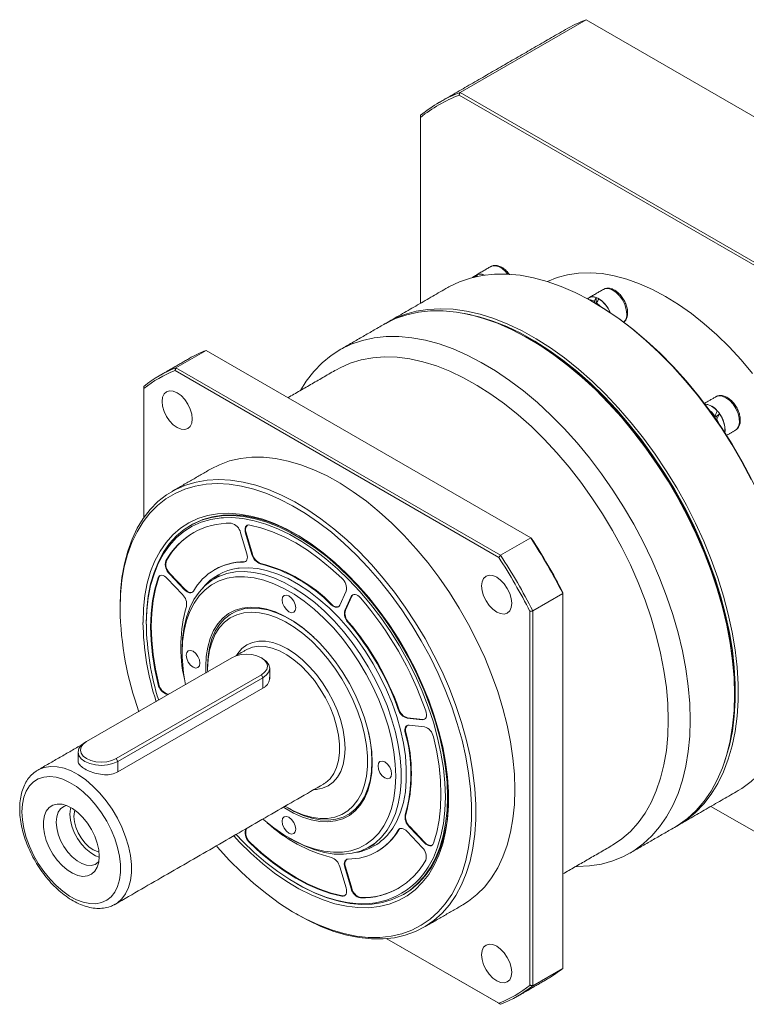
# Model space of a CAD drawing. Header units: millimetres. Extents: x 0 to 1090, y 0 to 771.
# Tile 3 of 7: x 337 to 488, y 146 to 349. Entities that reach past the tile are written whole.
import ezdxf

# ---------------------------------------------------------------- set-up
doc = ezdxf.new("R2010")
doc.units = ezdxf.units.MM
doc.header["$LTSCALE"] = 2
doc.layers.get('0').update_dxf_attribs({"lineweight": 18})

msp = doc.modelspace()

# ---------------------------------------------------------------- linework, layer by layer
at = {"color": 7, "linetype": 'Continuous', "lineweight": 15}
for p, q in [((428.45, 334.46), (454.48, 349.48)), ((539.94, 300.14), (454.48, 349.48)), ((513.53, 284.69), (428.27, 333.91)), ((428.45, 334.46), (513.92, 285.12)), ((420.27, 329.29), (420.27, 290.89)), ((430.94, 296.19), (431.28, 296.33)), ((431.28, 296.33), (431.3, 296.29)), ((431.79, 296.68), (431.86, 296.53)), ((456.2, 291.3), (456.2, 291.01)), ((456.58, 292.06), (456.58, 290.99)), ((456.72, 290.94), (457.38, 290.3)), ((456.72, 290.94), (456.72, 290.7)), ((456.72, 290.72), (456.66, 290.74)), ((375.99, 281.14), (369.76, 277.55)), ((409.53, 261.78), (375.99, 281.14)), ((436.46, 238.4), (369.58, 277)), ((369.76, 277.55), (436.84, 238.83)), ((363.14, 273.28), (363.14, 246.61)), ((481.11, 267.56), (480.97, 267.41)), ((481.41, 267.37), (481.17, 267.69)), ((481.51, 266.93), (481.39, 266.81)), ((482.02, 268.08), (481.49, 267.55)), ((481.51, 266.93), (481.92, 266.04)), ((485.35, 264.67), (485.63, 264.9)), ((443.07, 242.42), (409.53, 261.78)), ((384.41, 239.12), (383.11, 243.5)), ((384.27, 243.46), (384.15, 243.39)), ((384.15, 243.39), (385.45, 239.01)), ((384.27, 243.46), (385.57, 239.08)), ((436.84, 238.83), (443.07, 242.42)), ((385.57, 239.08), (385.45, 239.01)), ((367.81, 237.74), (367.7, 237.67)), ((383.86, 237.48), (383.75, 237.42)), ((387.31, 237.14), (387.2, 237.08)), ((366.22, 234.22), (366.11, 234.16)), ((371.13, 230.74), (367.99, 234.06)), ((368.54, 235.08), (368.42, 235.02)), ((368.42, 235.02), (371.57, 231.7)), ((368.54, 235.08), (371.68, 231.76)), ((371.68, 231.76), (371.57, 231.7)), ((403.62, 228.53), (404.92, 231.41)), ((405.96, 230.3), (404.66, 227.42)), ((406.08, 230.37), (404.77, 227.49)), ((406.08, 230.37), (405.96, 230.3)), ((449.69, 230.94), (443.47, 227.35)), ((449.69, 192.21), (449.69, 230.94)), ((401.99, 228.67), (401.87, 228.61)), ((404.77, 227.49), (404.66, 227.42)), ((442.9, 150.01), (442.9, 227.23)), ((443.47, 227.35), (443.47, 149.89)), ((405.44, 225.03), (405.33, 224.96)), ((381.3, 217.66), (351.32, 200.35)), ((357.43, 196.82), (387.41, 214.13)), ((376.32, 215.3), (376.33, 214.71)), ((387.75, 213.54), (387.41, 214.13)), ((387.75, 213.54), (357.77, 196.23)), ((366.22, 212.22), (366.11, 212.16)), ((387.75, 213.54), (387.75, 211.37)), ((387.75, 211.37), (357.77, 194.06)), ((368.1, 210.15), (367.99, 210.08)), ((367.99, 210.08), (368.15, 210.07)), ((368.1, 210.15), (368.26, 210.13)), ((415.82, 207.05), (415.7, 206.99)), ((417.62, 205.25), (417.5, 205.18)), ((417.5, 205.18), (420.65, 204.87)), ((417.62, 205.25), (420.76, 204.93)), ((421.08, 203.41), (417.94, 203.72)), ((420.76, 204.93), (420.65, 204.87)), ((417.25, 202.24), (417.13, 202.17)), ((351.32, 200.35), (350.98, 200.15)), ((357.43, 196.82), (357.77, 196.23)), ((357.77, 196.23), (357.77, 194.06)), ((400.27, 191.58), (400.39, 191.65)), ((449.69, 153.48), (449.69, 192.21)), ((417.25, 185.29), (417.13, 185.23)), ((480.27, 186.96), (513.53, 167.76)), ((513.92, 167.54), (480.27, 186.96)), ((384.27, 182.35), (384.15, 182.09)), ((384.27, 182.15), (384.15, 182.09)), ((384.38, 182.41), (384.27, 182.15)), ((415.82, 182.13), (415.7, 182.07)), ((420.65, 178.48), (417.5, 181.79)), ((418.05, 182.82), (417.94, 182.75)), ((417.94, 182.75), (421.08, 179.43)), ((418.05, 182.82), (421.19, 179.5)), ((385.12, 179.48), (385.01, 179.42)), ((421.19, 179.5), (421.08, 179.43)), ((404.92, 170.1), (403.62, 174.48)), ((404.77, 174.44), (404.66, 174.38)), ((404.66, 174.38), (405.96, 170)), ((404.77, 174.44), (406.08, 170.06)), ((406.08, 170.06), (405.96, 170)), ((404.17, 168.49), (404.06, 168.42)), ((408.01, 168.11), (407.9, 168.04)), ((357.28, 166.77), (357.19, 166.71)), ((413.36, 159.62), (436.46, 146.29)), ((436.84, 146.07), (413.36, 159.62)), ((443.47, 149.89), (449.69, 153.48))]:
    msp.add_line(p, q, dxfattribs=at)
at = {"color": 7, "linetype": 'Continuous', "lineweight": 15, "flags": 128}
for points in [[(438.29, 296.92), (437.89, 297.39), (437.14, 298.05), (436.37, 298.48), (435.63, 298.66), (434.98, 298.56), (434.8, 298.47)], [(488.86, 276.39), (486.49, 279.21), (484.03, 281.87), (481.49, 284.36), (478.9, 286.66), (476.26, 288.76), (473.59, 290.65), (470.9, 292.31), (468.22, 293.75), (465.55, 294.94), (462.91, 295.89), (460.32, 296.58), (457.78, 297.02), (455.32, 297.2), (452.94, 297.12), (450.67, 296.79), (448.51, 296.19), (446.53, 295.37)], [(488.62, 254.5), (486.68, 258.15), (484.59, 261.73), (482.36, 265.21), (480.01, 268.59), (477.55, 271.83), (474.98, 274.94), (472.32, 277.89), (469.58, 280.67), (466.78, 283.27), (463.92, 285.67), (461.03, 287.86), (458.11, 289.84), (455.18, 291.59), (452.26, 293.1), (449.35, 294.37), (446.47, 295.39), (443.64, 296.16), (440.87, 296.67), (438.17, 296.92), (435.55, 296.91), (433.03, 296.64), (430.62, 296.11), (428.33, 295.33), (426.17, 294.29), (425.91, 294.14)], [(432.18, 296.85), (432.86, 296.88), (433.45, 296.71)], [(462.9, 288.67), (462.79, 289.61), (462.49, 290.61), (462, 291.58), (461.37, 292.45), (460.65, 293.17), (459.88, 293.68), (459.12, 293.93), (458.44, 293.92), (458.07, 293.77)], [(459.49, 288.96), (459.03, 289.86), (458.4, 290.74), (457.68, 291.46), (456.91, 291.96), (456.15, 292.22), (455.47, 292.2), (454.91, 291.92), (454.79, 291.8)], [(455.02, 291.67), (455.43, 291.61), (456.2, 291.3)], [(456.2, 291), (458.38, 289.68), (461.28, 287.72), (464.15, 285.54), (466.99, 283.16), (469.77, 280.58), (472.49, 277.82), (475.13, 274.88), (477.69, 271.8), (480.14, 268.57), (482.47, 265.22), (484.68, 261.76), (486.76, 258.21), (488.69, 254.58), (490.46, 250.89), (492.07, 247.17), (493.51, 243.42), (494.77, 239.66), (495.85, 235.92), (496.74, 232.21), (497.44, 228.54), (497.94, 224.94), (498.24, 221.43), (498.34, 218.01)], [(485.16, 210.08), (485.06, 213.52), (484.75, 217.05), (484.25, 220.68), (483.55, 224.37), (482.66, 228.1), (481.57, 231.87), (480.3, 235.65), (478.85, 239.43), (477.23, 243.18), (475.44, 246.89), (473.5, 250.54), (471.41, 254.12), (469.18, 257.6), (466.83, 260.98), (464.37, 264.22), (461.8, 267.33), (459.14, 270.28), (456.4, 273.06), (453.59, 275.66), (450.74, 278.06), (447.85, 280.25), (444.93, 282.23), (442, 283.98), (439.07, 285.49), (436.17, 286.76), (433.29, 287.78), (430.46, 288.55), (427.69, 289.06), (424.99, 289.32), (422.37, 289.31), (419.85, 289.04), (417.44, 288.51), (415.15, 287.72), (412.99, 286.68), (412.73, 286.53)], [(413.1, 286.74), (414.79, 287.66), (417.01, 288.57), (419.37, 289.23), (421.83, 289.63), (424.4, 289.77), (427.06, 289.65), (429.8, 289.27), (432.6, 288.62), (435.46, 287.73), (438.35, 286.58), (441.27, 285.19), (444.2, 283.56), (447.12, 281.69), (450.03, 279.61), (452.91, 277.31), (455.74, 274.81), (458.51, 272.12), (461.21, 269.25), (463.83, 266.22), (466.35, 263.04), (468.76, 259.73), (471.05, 256.3), (473.21, 252.77), (475.22, 249.15), (477.09, 245.47), (478.79, 241.73), (480.33, 237.97), (481.69, 234.18), (482.87, 230.41), (483.86, 226.65), (484.66, 222.94), (485.26, 219.28), (485.67, 215.7), (485.87, 212.21), (485.87, 208.83), (485.67, 205.57), (485.26, 202.45), (484.66, 199.49), (483.86, 196.7), (482.87, 194.09), (481.69, 191.67), (480.33, 189.46), (478.79, 187.47), (477.09, 185.7), (475.22, 184.17), (473.21, 182.89), (473.09, 182.82)], [(482.99, 195.87), (483.31, 196.79), (484.1, 199.56), (484.7, 202.51), (485.1, 205.6), (485.3, 208.84), (485.3, 212.2), (485.1, 215.66), (484.7, 219.22), (484.1, 222.86), (483.31, 226.55), (482.33, 230.28), (481.15, 234.03), (479.8, 237.78), (478.28, 241.52), (476.58, 245.23), (474.73, 248.89), (472.73, 252.48), (470.58, 255.99), (468.31, 259.4), (465.91, 262.69), (463.41, 265.85), (460.81, 268.86), (458.13, 271.71), (455.37, 274.38), (452.56, 276.86), (449.71, 279.15), (446.82, 281.22), (443.91, 283.07), (441, 284.69), (438.1, 286.07), (435.23, 287.21), (432.39, 288.1), (429.61, 288.74), (429.36, 288.79)], [(475.99, 204.79), (475.89, 208.23), (475.59, 211.76), (475.09, 215.39), (474.39, 219.08), (473.49, 222.81), (472.41, 226.58), (471.13, 230.36), (469.68, 234.14), (468.06, 237.89), (466.28, 241.6), (464.33, 245.25), (462.25, 248.83), (460.02, 252.31), (457.67, 255.69), (455.2, 258.93), (452.63, 262.04), (449.97, 264.99), (447.23, 267.77), (444.43, 270.37), (441.58, 272.77), (438.68, 274.96), (435.76, 276.94), (432.84, 278.69), (429.91, 280.2), (427, 281.47), (424.13, 282.49), (421.3, 283.26), (418.52, 283.77), (415.82, 284.03), (413.21, 284.02), (410.69, 283.75), (408.28, 283.22), (405.99, 282.43), (403.83, 281.39), (401.81, 280.1), (399.95, 278.57), (398.24, 276.8), (396.7, 274.81), (395.5, 272.89)], [(443.19, 283.3), (445.36, 281.98), (448.24, 280.03), (451.11, 277.86), (453.93, 275.48), (456.71, 272.91), (459.41, 270.16), (462.05, 267.24), (464.59, 264.17), (467.03, 260.96), (469.35, 257.62), (471.56, 254.17), (473.62, 250.63), (475.54, 247.02), (477.31, 243.35), (478.92, 239.64), (480.35, 235.9), (481.61, 232.16), (482.68, 228.43), (483.57, 224.74), (484.26, 221.09), (484.76, 217.5), (485.06, 214), (485.16, 210.6)], [(471.47, 204.79), (471.37, 208.12), (471.07, 211.55), (470.57, 215.06), (469.88, 218.63), (468.99, 222.25), (467.92, 225.9), (466.66, 229.56), (465.23, 233.21), (463.63, 236.84), (461.87, 240.42), (459.95, 243.94), (457.9, 247.38), (455.71, 250.72), (453.4, 253.95), (450.98, 257.05), (448.46, 260.01), (445.85, 262.81), (443.18, 265.43), (440.44, 267.86), (437.66, 270.1), (434.84, 272.13), (432.01, 273.94), (429.18, 275.52), (426.36, 276.86), (423.56, 277.95), (420.8, 278.8), (418.09, 279.4), (415.45, 279.74), (412.88, 279.82), (410.41, 279.64), (408.04, 279.21), (405.79, 278.52), (403.67, 277.58), (402.91, 277.17)], [(370.02, 272.4), (369.22, 272.74), (368.47, 272.81), (367.82, 272.61), (367.33, 272.15), (367.02, 271.47), (366.91, 270.6), (367.02, 269.61), (367.33, 268.56), (367.82, 267.53), (368.47, 266.59), (369.22, 265.8), (370.02, 265.21), (370.83, 264.87), (371.58, 264.79), (372.22, 264.99), (372.72, 265.45), (373.03, 266.14), (373.13, 267.01), (373.03, 268), (372.72, 269.04), (372.22, 270.07), (371.58, 271.02), (370.83, 271.81), (370.02, 272.4)], [(485.63, 264.9), (486, 265.47), (486.16, 266.24), (486.12, 267.15), (485.87, 268.14), (485.44, 269.12), (484.85, 270.04), (484.15, 270.81), (483.38, 271.38), (482.62, 271.71), (481.91, 271.78), (481.35, 271.6)], [(483.15, 264.19), (483.19, 264.53), (483.15, 265.44), (482.9, 266.42), (482.47, 267.41), (481.88, 268.32), (481.18, 269.09), (480.41, 269.67), (479.65, 270), (479.02, 270.07)], [(479.99, 268.77), (480.43, 268.37), (481.11, 267.56)], [(439.79, 190.42), (439.69, 193.61), (439.39, 196.9), (438.89, 200.28), (438.19, 203.71), (437.31, 207.19), (436.23, 210.69), (434.98, 214.2), (433.55, 217.69), (431.95, 221.16), (430.19, 224.56), (428.29, 227.9), (426.25, 231.15), (424.08, 234.29), (421.8, 237.31), (419.41, 240.19), (416.93, 242.92), (414.38, 245.47), (411.77, 247.84), (409.11, 250.01), (406.41, 251.97), (403.7, 253.71), (400.98, 255.22), (398.28, 256.49), (395.6, 257.52), (392.96, 258.29), (390.37, 258.82), (387.86, 259.08), (385.43, 259.09), (383.09, 258.83), (380.86, 258.32), (378.76, 257.55), (377.02, 256.68)], [(358.22, 228.23), (358.32, 231.31), (358.62, 234.26), (359.12, 237.05), (359.81, 239.69), (360.7, 242.14), (361.78, 244.4), (363.03, 246.46), (364.46, 248.3), (366.06, 249.92), (367.81, 251.3), (369.72, 252.44), (371.76, 253.33), (373.93, 253.97), (376.21, 254.35), (378.6, 254.48), (381.07, 254.34), (383.63, 253.95), (386.24, 253.3), (388.9, 252.4), (391.6, 251.25), (394.31, 249.85), (397.03, 248.23), (399.73, 246.38), (402.41, 244.31), (405.05, 242.04), (407.63, 239.58), (410.15, 236.94), (412.58, 234.13), (414.92, 231.18), (417.15, 228.1), (419.25, 224.9), (421.23, 221.61), (423.06, 218.23), (424.74, 214.79), (426.25, 211.31), (427.59, 207.81), (428.76, 204.3), (429.74, 200.81), (430.53, 197.35), (431.13, 193.94), (431.53, 190.61), (431.73, 187.36), (431.73, 184.23), (431.53, 181.21), (431.13, 178.34), (430.53, 175.62), (429.74, 173.08), (428.76, 170.72), (427.59, 168.56), (426.25, 166.61), (424.74, 164.88), (423.06, 163.38), (421.23, 162.12), (419.25, 161.1), (417.15, 160.33), (414.92, 159.82), (412.58, 159.57), (410.15, 159.57), (407.63, 159.84), (405.05, 160.36), (402.41, 161.14), (399.73, 162.16), (397.03, 163.44), (394.98, 164.55)], [(378.13, 178.8), (378.35, 178.55), (380.79, 175.86), (383.31, 173.34), (385.89, 171), (388.52, 168.86), (391.18, 166.92), (393.86, 165.2), (396.55, 163.71), (399.22, 162.46), (401.87, 161.44), (404.47, 160.67), (407.03, 160.16), (409.51, 159.9), (411.91, 159.89), (414.22, 160.14), (416.42, 160.65), (418.5, 161.4), (420.45, 162.41), (422.26, 163.65), (423.92, 165.14), (425.41, 166.84), (426.74, 168.77), (427.89, 170.91), (428.86, 173.24), (429.64, 175.75), (430.23, 178.43), (430.63, 181.27), (430.83, 184.25), (430.83, 187.35), (430.63, 190.55), (430.23, 193.84), (429.64, 197.21), (428.86, 200.62), (427.89, 204.07), (426.74, 207.54), (425.41, 211), (423.92, 214.44), (422.26, 217.83), (420.45, 221.16), (418.5, 224.42), (416.42, 227.58), (414.22, 230.62), (411.91, 233.54), (409.51, 236.31), (407.03, 238.91), (404.47, 241.35), (401.87, 243.59), (399.22, 245.63), (396.55, 247.46), (393.86, 249.06), (391.18, 250.44), (388.52, 251.58), (385.89, 252.47), (383.31, 253.11), (380.79, 253.5), (378.35, 253.63), (375.99, 253.51), (373.74, 253.13), (371.59, 252.5), (369.58, 251.62), (367.7, 250.49), (365.96, 249.13), (364.39, 247.53), (362.97, 245.71), (361.73, 243.68), (360.67, 241.45), (359.79, 239.02), (359.11, 236.42), (358.61, 233.66), (358.32, 230.75), (358.22, 227.71), (358.22, 227.71)], [(362.97, 224.97), (363.07, 227.81), (363.37, 230.51), (363.86, 233.07), (364.55, 235.46), (365.43, 237.66), (366.5, 239.67), (367.74, 241.48), (369.15, 243.06), (370.72, 244.42), (372.44, 245.53), (374.3, 246.4), (376.29, 247.02), (378.39, 247.39), (380.6, 247.5), (382.89, 247.35), (385.26, 246.94), (387.69, 246.28), (390.16, 245.37), (392.65, 244.22), (395.16, 242.83), (397.67, 241.21), (400.15, 239.37), (402.6, 237.33), (405, 235.09), (407.34, 232.68), (409.59, 230.1), (411.74, 227.37), (413.79, 224.51), (415.72, 221.54), (417.51, 218.48), (419.16, 215.34), (420.65, 212.15), (421.98, 208.92), (423.13, 205.68), (424.1, 202.45), (424.89, 199.24), (425.48, 196.08), (425.88, 192.99), (426.08, 189.99), (426.08, 187.09), (425.88, 184.32), (425.48, 181.68), (424.89, 179.21), (424.1, 176.91), (423.13, 174.8), (421.98, 172.89), (420.65, 171.2), (419.16, 169.73), (417.51, 168.49), (415.72, 167.49), (413.79, 166.75), (411.74, 166.26), (409.59, 166.02), (407.34, 166.04), (405, 166.32), (402.6, 166.85), (400.15, 167.64), (397.67, 168.67), (395.16, 169.94), (392.65, 171.45), (390.16, 173.18), (387.69, 175.12), (385.26, 177.26), (382.89, 179.59), (381.7, 180.86)], [(379.58, 246.59), (379.09, 246.55), (376.99, 246.23), (375, 245.65), (373.14, 244.82), (371.42, 243.74), (369.84, 242.43), (368.43, 240.88), (367.19, 239.11), (366.12, 237.13), (365.24, 234.95), (364.55, 232.59), (364.05, 230.07), (363.75, 227.39), (363.65, 224.58)], [(372.76, 244.98), (373.21, 245.23), (375.08, 246.07), (377.09, 246.65), (379.21, 246.97), (381.42, 247.04), (383.73, 246.84), (386.11, 246.38), (388.54, 245.67), (391.01, 244.71), (393.51, 243.5), (396.01, 242.05), (398.51, 240.38), (400.99, 238.49), (403.42, 236.39), (405.79, 234.1), (408.1, 231.64), (410.32, 229.01), (412.44, 226.24), (414.44, 223.35), (416.31, 220.35), (418.05, 217.26), (419.63, 214.1), (421.06, 210.9), (422.31, 207.67), (423.38, 204.44), (424.27, 201.22), (424.97, 198.04), (425.47, 194.91), (425.77, 191.87), (425.87, 188.92), (425.77, 186.08), (425.47, 183.39), (424.97, 180.84), (424.27, 178.46), (423.38, 176.27), (422.31, 174.28), (421.06, 172.49), (419.63, 170.94), (418.05, 169.61), (416.76, 168.77)], [(394.77, 243.06), (393.74, 243.63), (391.24, 244.84), (388.76, 245.8), (386.33, 246.51), (383.96, 246.97), (381.65, 247.17), (379.43, 247.1), (377.31, 246.78), (375.31, 246.2), (373.44, 245.36), (372.99, 245.11)], [(421.49, 173.77), (421.88, 174.38), (422.95, 176.36), (423.83, 178.54), (424.52, 180.9), (425.02, 183.43), (425.32, 186.1), (425.42, 188.92), (425.32, 191.84), (425.02, 194.87), (424.52, 197.97), (423.83, 201.13), (422.95, 204.32), (421.88, 207.53), (420.64, 210.74), (419.23, 213.92), (417.65, 217.05), (415.93, 220.12), (414.07, 223.1), (412.08, 225.97), (409.98, 228.72), (407.78, 231.33), (405.49, 233.77), (403.13, 236.04), (400.71, 238.13), (398.26, 240), (395.78, 241.67), (393.29, 243.1), (390.81, 244.3), (388.36, 245.26), (385.94, 245.97), (383.58, 246.42), (381.29, 246.61), (379.58, 246.59)], [(363.65, 224.84), (363.75, 227.67), (364.05, 230.37), (364.55, 232.91), (365.25, 235.29), (366.14, 237.48), (367.21, 239.48), (368.47, 241.26), (369.89, 242.82), (371.47, 244.15), (372.76, 244.98)], [(385.01, 245.07), (384.75, 245.09), (384.51, 245.03), (384.32, 244.89), (384.17, 244.69), (384.08, 244.42), (384.04, 244.11), (384.07, 243.76), (384.15, 243.39)], [(404.06, 234.07), (401.73, 236.2), (399.36, 238.13), (396.96, 239.86), (394.54, 241.37), (392.11, 242.65), (389.71, 243.7), (387.34, 244.51), (385.01, 245.07)], [(383.75, 237.42), (383.97, 237.45), (384.16, 237.55), (384.32, 237.71), (384.43, 237.91), (384.5, 238.17), (384.52, 238.46), (384.49, 238.78), (384.41, 239.12)], [(382.58, 236.14), (382.8, 236.17), (384.69, 236.25), (386.66, 236.07), (388.71, 235.63), (390.8, 234.94), (392.93, 234), (395.07, 232.82), (397.21, 231.41), (399.32, 229.79), (401.39, 227.96), (403.4, 225.95), (405.34, 223.77), (407.18, 221.44), (408.9, 218.97), (410.5, 216.41), (411.97, 213.75), (413.27, 211.04), (414.42, 208.29), (415.38, 205.52), (416.17, 202.77), (416.76, 200.05), (417.16, 197.38), (417.36, 194.81), (417.36, 192.33), (417.16, 189.98), (416.76, 187.78), (416.17, 185.75), (415.38, 183.9), (414.55, 182.45)], [(383.86, 237.48), (384.08, 237.52), (384.16, 237.55)], [(366.11, 234.16), (365.43, 231.86), (364.95, 229.4), (364.65, 226.79), (364.55, 224.05), (364.65, 221.2), (364.95, 218.26), (365.43, 215.23), (366.11, 212.16)], [(366.22, 234.22), (365.54, 231.93), (365.06, 229.47), (364.77, 226.86), (364.67, 224.12), (364.77, 221.27), (365.06, 218.32), (365.54, 215.3), (366.22, 212.22)], [(367.99, 234.06), (367.71, 234.32), (367.42, 234.51), (367.14, 234.64), (366.86, 234.69), (366.61, 234.66), (366.4, 234.56), (366.23, 234.39), (366.11, 234.16)], [(366.51, 234.63), (366.34, 234.46), (366.22, 234.22)], [(371.06, 219.32), (371.16, 221.71), (371.46, 223.96), (371.95, 226.06), (372.63, 227.98), (373.5, 229.72), (374.55, 231.24), (375.76, 232.55), (377.13, 233.63), (378.65, 234.46), (380.3, 235.05), (382.07, 235.39), (383.94, 235.46), (385.89, 235.29), (387.92, 234.85), (389.99, 234.17), (392.1, 233.24), (394.22, 232.07), (396.33, 230.68), (398.43, 229.07), (400.48, 227.26), (402.47, 225.27), (404.38, 223.11), (406.2, 220.8), (407.91, 218.36), (409.5, 215.82), (410.94, 213.19), (412.24, 210.51), (413.37, 207.78), (414.33, 205.04), (415.11, 202.31), (415.7, 199.62), (416.09, 196.99), (416.29, 194.43), (416.29, 191.98), (416.09, 189.66), (415.7, 187.48), (415.11, 185.47), (414.33, 183.64), (413.37, 182.01), (412.24, 180.59), (410.94, 179.39), (409.5, 178.44), (407.91, 177.73), (406.2, 177.26), (404.38, 177.06), (402.47, 177.11), (400.48, 177.41), (398.43, 177.97), (396.33, 178.78), (394.22, 179.83), (393.68, 180.13)], [(387.73, 184.34), (387.92, 184.18), (389.98, 182.53), (392.07, 181.09), (394.17, 179.88), (396.26, 178.9), (398.32, 178.17), (400.34, 177.69), (402.29, 177.47), (404.15, 177.5), (405.92, 177.79), (407.57, 178.34), (409.09, 179.13), (410.46, 180.17), (411.68, 181.44), (412.73, 182.94), (413.6, 184.64), (414.29, 186.53), (414.78, 188.6), (415.08, 190.83), (415.18, 193.19), (415.08, 195.67), (414.78, 198.25), (414.29, 200.89), (413.6, 203.58), (412.73, 206.28), (411.68, 208.99), (410.46, 211.67), (409.09, 214.29), (407.57, 216.84), (405.92, 219.3), (404.15, 221.63), (402.29, 223.81), (400.34, 225.84), (398.32, 227.69), (396.26, 229.33), (394.17, 230.77), (392.07, 231.98), (389.98, 232.96), (387.92, 233.69), (385.91, 234.17), (383.96, 234.4), (382.09, 234.36), (380.32, 234.07), (378.67, 233.52), (377.15, 232.73), (375.78, 231.69), (374.56, 230.42), (373.51, 228.92), (372.64, 227.22), (371.95, 225.33), (371.46, 223.26), (371.16, 221.03), (371.06, 218.67), (371.06, 218.67)], [(439.13, 228.91), (439.03, 229.9), (438.72, 230.94), (438.22, 231.97), (437.58, 232.92), (436.83, 233.71), (436.02, 234.29), (435.22, 234.64), (434.47, 234.71), (433.82, 234.51), (433.33, 234.05), (433.02, 233.37), (432.91, 232.5), (433.02, 231.51), (433.33, 230.46), (433.82, 229.43), (434.47, 228.49), (435.22, 227.7), (436.02, 227.11), (436.83, 226.77), (437.58, 226.69), (438.22, 226.89), (438.72, 227.35), (439.03, 228.04), (439.13, 228.91)], [(371.57, 231.7), (371.82, 231.46), (372.08, 231.28), (372.34, 231.15), (372.6, 231.08), (372.84, 231.08), (373.05, 231.13), (373.23, 231.25), (373.37, 231.43)], [(371.68, 231.76), (371.93, 231.53), (372.19, 231.34), (372.46, 231.22), (372.71, 231.15), (372.95, 231.14), (373.16, 231.2), (373.16, 231.2)], [(394.54, 227.98), (394.43, 228.66), (394.12, 229.37), (393.66, 229.99), (393.12, 230.43), (392.58, 230.61), (392.12, 230.53), (391.81, 230.17), (391.71, 229.61), (391.81, 228.92), (392.12, 228.22), (392.58, 227.6), (393.12, 227.16), (393.66, 226.97), (394.12, 227.06), (394.43, 227.41), (394.54, 227.98)], [(407.9, 230.02), (407.63, 230.3), (407.34, 230.51), (407.05, 230.66), (406.77, 230.74), (406.52, 230.74), (406.29, 230.67), (406.1, 230.52), (405.96, 230.3)], [(406.33, 230.69), (406.21, 230.58), (406.08, 230.37)], [(375.98, 214.51), (375.94, 215.85), (376.04, 217.94), (376.34, 219.88), (376.84, 221.67), (377.53, 223.26), (378.4, 224.66), (379.44, 225.84), (380.65, 226.78), (382, 227.47), (383.48, 227.92), (385.07, 228.11), (386.76, 228.03), (388.52, 227.7), (390.34, 227.12), (392.19, 226.28), (394.05, 225.21), (395.9, 223.91), (397.72, 222.4), (399.48, 220.69), (401.17, 218.81), (402.76, 216.79), (404.25, 214.63), (405.6, 212.37), (406.8, 210.04), (407.84, 207.66), (408.72, 205.26), (409.4, 202.87), (409.9, 200.51), (410.2, 198.21), (410.3, 196.01), (410.2, 193.92), (409.9, 191.98), (409.4, 190.19), (408.72, 188.6), (407.84, 187.2), (406.8, 186.03), (405.6, 185.08), (404.25, 184.39), (402.76, 183.94), (401.17, 183.75), (399.48, 183.83), (397.72, 184.16), (395.9, 184.75), (394.05, 185.58), (392.19, 186.65), (391.98, 186.79)], [(376.32, 215.83), (376.42, 217.89), (376.72, 219.81), (377.21, 221.57), (377.89, 223.15), (378.75, 224.53), (379.78, 225.69), (380.97, 226.62), (382.3, 227.31), (383.77, 227.75), (385.34, 227.93), (387.01, 227.86), (388.75, 227.53), (390.55, 226.95), (392.37, 226.13), (394.21, 225.07), (396.04, 223.78), (397.83, 222.29), (398.24, 221.92)], [(401.87, 228.61), (402.13, 228.39), (402.39, 228.23), (402.65, 228.12), (402.9, 228.08), (403.13, 228.1), (403.33, 228.19), (403.49, 228.33), (403.62, 228.53)], [(392.33, 187), (392.38, 186.96), (394.2, 185.97), (396.01, 185.22), (397.77, 184.72), (399.47, 184.47), (401.1, 184.48), (402.62, 184.75), (404.03, 185.28), (405.29, 186.05), (406.41, 187.06), (407.37, 188.3), (408.14, 189.75), (408.73, 191.4), (409.13, 193.22), (409.33, 195.2), (409.33, 197.3), (409.13, 199.5), (408.73, 201.78), (408.14, 204.11), (407.37, 206.46), (406.41, 208.8), (405.29, 211.1), (404.03, 213.34), (402.62, 215.49), (401.1, 217.52), (399.47, 219.4), (397.77, 221.13), (396.01, 222.66), (394.2, 223.99), (392.38, 225.1), (390.57, 225.97), (388.78, 226.6), (387.05, 226.97), (385.38, 227.09), (383.8, 226.95), (382.34, 226.55), (381, 225.9), (379.8, 225.01), (378.77, 223.88), (377.9, 222.53), (377.22, 220.98), (376.72, 219.24), (376.42, 217.34), (376.32, 215.3), (376.32, 215.3)], [(382.28, 218.15), (382.55, 218.57), (383.41, 219.56), (384.44, 220.32), (385.61, 220.83), (386.9, 221.08), (388.29, 221.07), (389.76, 220.79), (391.29, 220.26), (392.84, 219.49), (394.39, 218.47), (395.91, 217.24), (397.38, 215.82), (398.78, 214.22), (400.07, 212.48), (401.24, 210.62), (402.26, 208.68), (403.13, 206.69), (403.81, 204.68), (404.31, 202.69), (404.62, 200.76), (404.72, 198.91), (404.62, 197.18), (404.31, 195.59), (403.81, 194.18), (403.13, 192.97), (402.26, 191.98), (401.24, 191.22), (400.07, 190.71), (398.78, 190.46), (398.28, 190.43)], [(400.39, 191.65), (400.66, 191.83), (401.6, 192.66), (402.37, 193.72), (402.96, 194.99), (403.36, 196.44), (403.56, 198.05), (403.56, 199.8), (403.36, 201.64), (402.96, 203.56), (402.37, 205.5), (401.6, 207.45), (400.66, 209.36), (399.58, 211.2), (398.36, 212.94), (397.04, 214.54), (395.62, 215.98), (394.15, 217.24), (392.65, 218.28), (391.14, 219.09), (389.65, 219.66), (388.21, 219.98), (386.84, 220.04), (385.56, 219.83), (384.41, 219.37), (384.27, 219.3)], [(374.74, 216.54), (374.63, 217.23), (374.32, 217.94), (373.86, 218.56), (373.32, 218.99), (372.78, 219.18), (372.32, 219.09), (372.02, 218.74), (371.91, 218.18), (372.02, 217.49), (372.32, 216.78), (372.78, 216.16), (373.32, 215.73), (373.86, 215.54), (374.32, 215.63), (374.63, 215.98), (374.74, 216.54)], [(387.41, 214.13), (388.09, 214.65), (388.53, 215.25), (388.67, 215.89), (388.53, 216.54), (388.09, 217.14), (387.41, 217.66), (386.51, 218.05), (385.47, 218.3), (384.35, 218.39), (383.24, 218.3), (382.19, 218.05), (381.3, 217.66)], [(485.91, 190.22), (486.68, 190.68), (488.62, 192.09), (490.41, 193.74), (492.03, 195.62), (493.48, 197.72), (494.75, 200.04), (495.84, 202.55), (496.73, 205.26), (497.43, 208.13), (497.93, 211.18), (498.24, 214.37), (498.34, 217.69)], [(387.75, 217.46), (388.51, 216.89), (388.99, 216.22), (389.15, 215.5), (388.99, 214.78), (388.51, 214.12), (387.75, 213.54)], [(472.73, 182.61), (473.5, 183.07), (475.44, 184.48), (477.23, 186.13), (478.85, 188.01), (480.3, 190.12), (481.57, 192.43), (482.66, 194.94), (483.55, 197.65), (484.25, 200.53), (484.75, 203.57), (485.06, 206.76), (485.16, 210.08)], [(420.65, 204.87), (420.9, 204.88), (421.12, 204.97), (421.3, 205.13), (421.43, 205.35), (421.5, 205.64), (421.52, 205.96), (421.47, 206.32), (421.37, 206.69)], [(417.94, 203.72), (417.7, 203.72), (417.5, 203.65), (417.33, 203.51), (417.19, 203.33), (417.11, 203.09), (417.07, 202.81), (417.08, 202.5), (417.13, 202.17)], [(420.76, 204.93), (421.02, 204.95), (421.16, 204.99)], [(452.3, 174.51), (452.63, 174.51), (455.2, 174.65), (457.67, 175.05), (460.02, 175.71), (462.25, 176.62), (464.33, 177.78), (466.28, 179.19), (468.06, 180.84), (469.68, 182.72), (471.13, 184.82), (472.41, 187.14), (473.49, 189.65), (474.39, 192.36), (475.09, 195.24), (475.59, 198.28), (475.89, 201.47), (475.99, 204.79)], [(459.7, 178.78), (459.95, 178.93), (461.87, 180.24), (463.63, 181.79), (465.23, 183.56), (466.66, 185.56), (467.92, 187.77), (468.99, 190.18), (469.88, 192.78), (470.57, 195.56), (471.07, 198.49), (471.37, 201.57), (471.47, 204.79)], [(409.53, 202.36), (409.86, 200.67), (410.16, 198.41), (410.26, 196.23), (410.16, 194.17), (409.86, 192.25), (409.37, 190.49), (408.69, 188.91), (407.83, 187.53), (406.8, 186.37), (405.61, 185.44), (404.28, 184.75), (402.81, 184.31), (401.24, 184.13), (399.57, 184.2), (397.83, 184.52), (396.04, 185.1), (394.21, 185.93), (393.29, 186.43)], [(357.77, 196.23), (356.77, 195.79), (355.61, 195.52), (354.37, 195.42), (353.13, 195.52), (351.97, 195.79), (350.98, 196.23), (350.21, 196.81), (349.74, 197.48), (349.57, 198.19), (349.74, 198.91), (350.21, 199.58), (350.98, 200.15)], [(351.32, 200.35), (350.63, 199.83), (350.2, 199.23), (350.05, 198.59), (350.2, 197.94), (350.63, 197.34), (351.32, 196.82), (352.21, 196.43), (353.25, 196.18), (354.37, 196.09), (355.49, 196.18), (356.53, 196.43), (357.43, 196.82)], [(422.96, 179.34), (423.64, 181.63), (424.13, 184.09), (424.42, 186.7), (424.52, 189.44), (424.42, 192.29), (424.13, 195.24), (423.64, 198.26), (422.96, 201.34)], [(414.33, 193.68), (414.23, 194.37), (413.92, 195.08), (413.46, 195.7), (412.92, 196.13), (412.38, 196.32), (411.92, 196.23), (411.61, 195.88), (411.51, 195.32), (411.61, 194.63), (411.92, 193.92), (412.38, 193.3), (412.92, 192.87), (413.46, 192.68), (413.92, 192.77), (414.23, 193.12), (414.33, 193.68)], [(341.26, 194.46), (341.42, 194.55), (342.57, 195.01), (343.84, 195.22), (345.21, 195.16), (346.66, 194.84), (348.15, 194.27), (349.66, 193.46), (351.16, 192.42), (352.63, 191.16), (354.04, 189.72), (355.37, 188.12), (356.59, 186.38), (357.67, 184.54), (358.61, 182.63), (359.38, 180.68), (359.97, 178.74), (360.37, 176.82), (360.57, 174.98), (360.57, 173.23), (360.37, 171.62), (359.97, 170.17), (359.38, 168.9), (358.61, 167.84), (357.67, 167.01), (357.28, 166.77)], [(337.97, 185.85), (338.07, 184.15), (338.36, 182.38), (338.85, 180.56), (339.51, 178.72), (340.35, 176.91), (341.34, 175.16), (342.46, 173.51), (343.69, 171.98), (345, 170.6), (346.38, 169.41), (347.79, 168.42), (349.21, 167.66), (350.61, 167.14), (351.96, 166.86), (353.24, 166.85), (354.42, 167.08), (355.47, 167.57), (356.39, 168.3), (357.14, 169.26), (357.72, 170.42), (358.11, 171.77), (358.31, 173.28), (358.31, 174.93), (358.11, 176.66), (357.72, 178.47), (357.14, 180.3), (356.39, 182.12), (355.47, 183.91), (354.42, 185.62), (353.24, 187.21), (351.96, 188.67), (350.61, 189.96), (349.21, 191.05), (347.79, 191.92), (346.38, 192.57), (345, 192.97), (343.69, 193.11), (342.46, 193), (341.34, 192.64), (340.35, 192.03), (339.51, 191.18), (338.85, 190.12), (338.36, 188.86), (338.07, 187.43), (337.97, 185.85)], [(429.02, 166.61), (430.19, 167.35), (431.95, 168.74), (433.55, 170.35), (434.98, 172.19), (436.23, 174.25), (437.31, 176.51), (438.19, 178.97), (438.89, 181.6), (439.39, 184.4), (439.69, 187.34), (439.79, 190.42)], [(353.94, 176.63), (353.83, 177.95), (353.52, 179.35), (353.02, 180.77), (352.34, 182.16), (351.51, 183.48), (350.55, 184.66), (349.51, 185.68), (348.42, 186.49), (347.33, 187.06), (346.26, 187.38), (345.26, 187.43), (344.36, 187.21), (343.6, 186.73), (343, 186), (342.6, 185.06), (342.39, 183.93), (342.39, 182.66), (342.6, 181.29), (343, 179.88), (343.6, 178.46), (344.36, 177.11), (345.26, 175.85), (346.26, 174.75), (347.33, 173.83), (348.42, 173.13), (349.51, 172.69), (350.55, 172.5), (351.51, 172.59), (352.34, 172.94), (353.02, 173.54), (353.52, 174.38), (353.83, 175.42), (353.94, 176.63)], [(416.99, 168.9), (418.28, 169.74), (419.86, 171.07), (421.28, 172.63), (422.54, 174.41), (423.61, 176.4), (424.5, 178.59), (425.2, 180.97), (425.7, 183.52), (426, 186.21), (426.1, 188.79)], [(347.2, 187.11), (346.63, 186.93), (345.96, 186.46), (345.45, 185.74), (345.14, 184.82), (345.04, 183.72), (345.14, 182.51), (345.45, 181.23), (345.96, 179.93), (346.63, 178.68), (347.44, 177.53), (348.36, 176.53), (349.34, 175.72), (350.35, 175.14), (351.33, 174.81), (352.25, 174.75), (353.06, 174.96), (353.74, 175.44), (353.86, 175.57)], [(348.04, 186.72), (347.97, 186.45), (347.87, 185.36), (347.97, 184.14), (348.28, 182.86), (348.78, 181.56), (349.46, 180.31), (350.27, 179.16), (351.19, 178.16), (352.17, 177.35), (353.18, 176.77), (353.94, 176.49)], [(348.91, 186.16), (348.81, 185.83), (348.71, 184.87), (348.81, 183.79), (349.11, 182.66), (349.58, 181.52), (350.21, 180.43), (350.96, 179.45), (351.79, 178.63), (352.67, 178.01), (353.56, 177.61), (353.89, 177.53)], [(394.54, 182.25), (394.43, 182.94), (394.12, 183.64), (393.66, 184.26), (393.12, 184.7), (392.58, 184.89), (392.12, 184.8), (391.81, 184.45), (391.71, 183.88), (391.81, 183.2), (392.12, 182.49), (392.58, 181.87), (393.12, 181.43), (393.66, 181.25), (394.12, 181.34), (394.43, 181.69), (394.54, 182.25)], [(382.21, 181.16), (383.58, 179.72), (385.94, 177.45), (388.36, 175.37), (390.81, 173.49), (393.29, 171.83), (395.78, 170.39), (398.26, 169.19), (400.71, 168.23), (403.13, 167.53), (405.16, 167.12)], [(417.5, 181.79), (417.25, 182.03), (416.99, 182.21), (416.73, 182.34), (416.47, 182.41), (416.24, 182.42), (416.02, 182.36), (415.84, 182.24), (415.7, 182.07)], [(416.02, 182.36), (415.96, 182.31), (415.82, 182.13)], [(385.01, 179.42), (387.34, 177.29), (389.71, 175.36), (392.11, 173.64), (394.54, 172.13), (396.96, 170.84), (399.36, 169.79), (401.73, 168.98), (404.06, 168.42)], [(385.12, 179.48), (387.45, 177.36), (389.82, 175.43), (392.23, 173.7), (394.65, 172.19), (397.07, 170.91), (399.47, 169.86), (401.85, 169.05), (404.17, 168.49)], [(421.08, 179.43), (421.36, 179.18), (421.65, 178.98), (421.93, 178.86), (422.21, 178.8), (422.46, 178.83), (422.67, 178.93), (422.84, 179.1), (422.96, 179.34)], [(405.33, 176.07), (405.1, 176.04), (404.91, 175.94), (404.76, 175.79), (404.64, 175.58), (404.57, 175.33), (404.55, 175.03), (404.58, 174.71), (404.66, 174.38)], [(416.76, 168.77), (416.31, 168.52), (414.44, 167.69), (412.44, 167.11), (410.32, 166.78), (408.1, 166.72), (405.79, 166.92), (403.42, 167.37), (400.99, 168.08), (398.51, 169.05), (396.01, 170.26), (394.64, 171.02)], [(404.06, 168.42), (404.33, 168.41), (404.56, 168.47), (404.75, 168.6), (404.9, 168.81), (404.99, 169.07), (405.03, 169.38), (405, 169.73), (404.92, 170.1)], [(404.17, 168.49), (404.44, 168.47), (404.67, 168.53)], [(436.02, 150.89), (436.83, 150.55), (437.58, 150.48), (438.22, 150.68), (438.72, 151.14), (439.03, 151.82), (439.13, 152.69), (439.03, 153.68), (438.72, 154.73), (438.22, 155.76), (437.58, 156.7), (436.83, 157.49), (436.02, 158.08), (435.22, 158.42), (434.47, 158.5), (433.82, 158.3), (433.33, 157.84), (433.02, 157.15), (432.91, 156.28), (433.02, 155.29), (433.33, 154.25), (433.82, 153.22), (434.47, 152.27), (435.22, 151.48), (436.02, 150.89)]]:
    msp.add_lwpolyline(points, dxfattribs=at)
at = {"color": 7, "linetype": 'Continuous', "lineweight": 15}
for centre, radius, start, end in [((465.98, 320.1), 31.55, 111.3828, 119.9844), ((439.93, 305.15), 31.48, 111.3755, 128.6353), ((439.77, 304.76), 31.34, 111.5287, 128.482), ((432.66, 295.16), 1.78, 61.1873, 129.1915), ((455.9, 290.56), 1.64, 65.6826, 118.1866), ((453.83, 286.71), 6.06, 21.9902, 57.3146), ((460.81, 288.49), 2.1, 314.3964, 5.0648), ((384.95, 257.97), 24.85, 111.136, 119.9834), ((378.7, 254.43), 24.78, 111.1279, 128.8828), ((378.55, 254.04), 24.65, 111.3222, 128.6886), ((478.85, 266.68), 3.36, 36.0616, 86.5245), ((478, 264.85), 5.16, 353.182, 38.8098), ((380.83, 230.49), 14.97, 88.7048, 151.306), ((380.61, 242.96), 2.56, 12.1851, 77.2828), ((385.53, 244.06), 1.4, 136.2548, 205.5005), ((381.27, 230.28), 15.38, 120.5389, 151.01), ((335.7, 172.78), 127.97, 27.0326, 32.9674), ((336.38, 173.17), 127.28, 27.0979, 32.9021), ((388.13, 239.67), 2.76, 193.8405, 250.2025), ((388.24, 239.74), 2.76, 193.8405, 250.2025), ((329.59, 169.25), 127.28, 27.0979, 32.9021), ((329.48, 169.19), 127.97, 27.0326, 32.9674), ((370.14, 236.91), 2.56, 162.721, 227.8126), ((370.25, 236.98), 2.56, 162.721, 227.8126), ((383.66, 225.59), 11.83, 89.5709, 150.4398), ((383.94, 225.1), 11.12, 97.064, 141.0461), ((383.84, 225.31), 12.17, 89.8932, 119.4479), ((379.47, 206.75), 31.29, 44.2948, 75.7105), ((379.59, 206.82), 31.29, 44.2948, 75.7105), ((402.3, 232.04), 2.69, 346.4375, 49.1832), ((369.22, 228.75), 2.76, 349.8002, 46.1578), ((353.42, 183.01), 71.96, 19.2095, 40.7905), ((401.17, 219.93), 30.4, 164.0789, 192.7226), ((403.03, 229.49), 1.33, 218.2813, 284.7469), ((424.69, 229.02), 66.48, 181.1311, 199.7904), ((407.18, 226.78), 2.6, 165.7147, 224.4683), ((407.29, 226.85), 2.6, 165.7147, 224.4683), ((418.66, 225.81), 55.7, 180.8635, 198.0244), ((418.05, 225.39), 54.4, 180.8593, 197.6795), ((361.9, 187.91), 57.09, 19.5274, 40.4726), ((362.01, 187.97), 57.09, 19.5274, 40.4726), ((406.24, 218.89), 35.18, 180.3567, 191.1956), ((368.75, 212.66), 2.69, 190.8148, 253.5654), ((368.86, 212.73), 2.69, 190.8148, 253.5654), ((418.21, 207.68), 2.6, 195.5296, 254.2887), ((418.32, 207.75), 2.6, 195.5296, 254.2887), ((418.48, 202.73), 1.33, 135.2515, 201.7196), ((420.32, 200.83), 2.69, 10.8148, 73.5654), ((387, 193.7), 31.3, 344.2947, 15.7053), ((387.11, 193.77), 31.3, 344.2947, 15.7053), ((419.85, 184.74), 2.76, 169.8002, 226.1578), ((419.96, 184.81), 2.76, 169.8002, 226.1578), ((409.26, 205.9), 30.39, 227.2703, 255.9259), ((386.77, 181.46), 2.69, 166.4375, 229.1832), ((386.88, 181.52), 2.69, 166.4375, 229.1832), ((405.41, 187.9), 11.83, 269.5709, 330.4398), ((405.08, 188.5), 11.23, 279.1233, 327.4108), ((405.36, 188.09), 12.03, 300.3671, 330.2965), ((422.35, 180.29), 1.4, 214.4998, 283.7437), ((418.93, 176.58), 2.56, 342.721, 47.8126), ((400.94, 173.82), 2.76, 13.8405, 70.2025), ((406.07, 175.04), 1.43, 137.1564, 204.5989), ((408.24, 183.01), 14.97, 268.7048, 331.306), ((408.29, 182.81), 15.99, 258.7103, 325.6144), ((408.46, 170.54), 2.56, 192.1851, 257.2828), ((408.58, 170.6), 2.56, 192.1851, 257.2828), ((408.27, 183.54), 15.44, 269.0551, 299.4006), ((434.17, 172.72), 24.72, 299.9881, 308.8979), ((427.5, 169.25), 24.65, 291.3222, 308.6886), ((427.91, 169.19), 24.78, 291.1279, 308.8828)]:
    msp.add_arc(centre, radius, start, end, dxfattribs=at)
for centre, major_axis, ratio, start_param, end_param in [((432.92, 292.77), (-0.08, 4.18), 0.730448, 0.351381, 0.539485), ((433.83, 293.29), (-0.08, 4.18), 0.730448, 0.539485, 0.727588), ((456.2, 288.07), (1.72, 5.45), 0.201938, 0.814487, 1.002591), ((456.2, 288.07), (1.17, 3.69), 0.201938, 0.722362, 0.787379), ((457.1, 288.59), (1.72, 5.45), 0.201938, 1.002591, 1.190694), ((479.47, 265.9), (2.97, 6.21), 0.117277, 5.038857, 5.226961), ((480.38, 266.42), (2.01, 4.2), 0.117277, 4.90866, 5.038857), ((480.38, 266.42), (2.97, 6.21), 0.117277, 4.850754, 5.038857)]:
    msp.add_ellipse(centre, major_axis=major_axis, ratio=ratio, start_param=start_param, end_param=end_param, dxfattribs=at)
for points in [[(450.21, 347.43), (424.19, 332.4)], [(428.27, 333.91), (428.45, 334.46)], [(420.27, 329.73), (420.27, 329.29)], [(434.8, 298.47), (431.83, 296.76)], [(431.7, 296.63), (430.97, 296.21)], [(425.91, 294.14), (413.47, 286.96)], [(458.07, 293.77), (455.1, 292.06)], [(455.12, 292.01), (454.77, 291.81)], [(456.2, 291), (455.92, 291.17)], [(412.73, 286.53), (403.57, 281.24)], [(443.19, 283.3), (442.74, 283.56)], [(372.53, 279.49), (366.31, 275.9)], [(369.76, 277.55), (369.58, 277)], [(402.91, 277.17), (392.89, 271.38)], [(363.14, 273.28), (363.14, 273.72)], [(481.35, 271.6), (478.92, 270.2)], [(483.52, 263.62), (485.35, 264.67)], [(377.02, 256.68), (368.99, 252.04)], [(372.99, 245.11), (372.76, 244.98)], [(443.07, 242.42), (443.25, 242.31)], [(436.84, 238.83), (436.46, 238.4)], [(378.76, 234.59), (377.69, 233.97)], [(377.85, 235.91), (377.74, 235.85)], [(449.69, 230.94), (449.69, 231.15)], [(358.22, 228.23), (358.22, 227.71)], [(381.33, 226.84), (381.29, 226.81)], [(443.47, 227.35), (442.9, 227.23)], [(371.06, 219.32), (371.06, 218.67)], [(384.27, 219.3), (382, 217.98)], [(387.75, 217.46), (387.41, 217.66)], [(376.32, 215.83), (376.32, 215.3)], [(389.15, 213.33), (389.15, 215.5)], [(485.16, 210.08), (485.16, 210.6)], [(350.38, 199.73), (341.28, 194.48)], [(349.57, 198.19), (349.57, 196.33)], [(357.28, 166.77), (400.27, 191.58)], [(473.46, 183.03), (485.91, 190.22)], [(392.84, 186.69), (393.29, 186.43)], [(405.29, 185.24), (405.33, 185.27)], [(463.57, 177.32), (472.73, 182.61)], [(393.12, 180.46), (393.68, 180.13)], [(409.69, 178.54), (410.76, 179.16)], [(411.33, 177.65), (411.45, 177.71)], [(449.69, 173), (459.7, 178.78)], [(416.76, 168.77), (416.99, 168.9)], [(394.53, 164.81), (394.98, 164.55)], [(420.99, 161.97), (429.02, 166.61)], [(440.3, 147.72), (446.52, 151.31)], [(443.47, 149.89), (442.9, 150.01)], [(436.46, 146.29), (436.84, 146.07)]]:
    msp.add_open_spline(points, degree=1, dxfattribs=at)
for points, knots in [([(438.69, 296.77), (438.62, 296.87), (438.37, 297.26), (437.82, 297.8), (437.08, 298.35), (436.33, 298.67), (435.62, 298.74), (435.1, 298.66), (434.87, 298.49), (434.82, 298.46)], [0, 0, 0, 0, 0.065834, 0.250395, 0.436953, 0.626567, 0.792792, 0.950912, 1, 1, 1, 1]), ([(463.07, 288.92), (463.07, 289.08), (463.05, 289.53), (462.88, 290.31), (462.51, 291.24), (461.98, 292.11), (461.34, 292.88), (460.62, 293.48), (459.87, 293.88), (459.15, 294.03), (458.53, 294), (458.21, 293.82), (458.08, 293.74)], [0, 0, 0, 0, 0.060033, 0.171769, 0.283162, 0.394354, 0.505917, 0.61841, 0.732598, 0.835579, 0.93279, 1, 1, 1, 1]), ([(462.31, 287.05), (462.37, 287.08), (462.61, 287.24), (462.87, 287.72), (463.05, 288.32), (463.07, 288.75), (463.07, 288.92)], [0, 0, 0, 0, 0.103774, 0.4359605, 0.7777504, 1, 1, 1, 1]), ([(485.72, 264.96), (485.81, 265.07), (486.05, 265.35), (486.28, 265.93), (486.38, 266.71), (486.29, 267.59), (486.02, 268.52), (485.58, 269.44), (485.01, 270.27), (484.33, 270.98), (483.58, 271.51), (482.83, 271.81), (482.12, 271.86), (481.6, 271.77), (481.37, 271.59), (481.32, 271.55)], [0, 0, 0, 0, 0.049537, 0.12808, 0.21005, 0.296091, 0.383148, 0.469958, 0.556772, 0.644036, 0.732284, 0.821987, 0.900197, 0.974767, 1, 1, 1, 1]), ([(389.12, 213.64), (389.09, 213.31), (389.03, 212.59), (388.43, 211.82), (387.91, 211.48), (387.75, 211.37)], [0, 0, 0, 0, 0.376883, 0.811659, 1, 1, 1, 1]), ([(357.77, 194.06), (357.36, 193.88), (356.54, 193.52), (354.99, 193.45), (353.38, 193.69), (351.85, 194.19), (350.61, 194.84), (349.84, 195.53), (349.51, 196.03), (349.59, 196.3), (349.6, 196.33)], [0, 0, 0, 0, 0.138759, 0.277363, 0.419951, 0.565429, 0.706712, 0.843531, 0.981989, 1, 1, 1, 1]), ([(341.27, 194.43), (341.08, 194.33), (340.51, 194.02), (339.72, 193.27), (338.92, 192.24), (338.29, 191.02), (337.83, 189.64), (337.55, 188.13), (337.52, 187.04), (337.5, 186.5)], [0, 0, 0, 0, 0.0774914, 0.2265694, 0.376074, 0.5281723, 0.6839662, 0.843254, 1, 1, 1, 1]), ([(337.5, 186.5), (337.5, 186.19), (337.52, 185.31), (337.69, 183.8), (338.07, 181.96), (338.63, 180.11), (339.35, 178.27), (340.22, 176.46), (341.24, 174.72), (342.37, 173.07), (343.62, 171.53), (344.95, 170.14), (346.35, 168.9), (347.81, 167.85), (349.31, 167), (350.82, 166.36), (352.33, 165.97), (353.79, 165.83), (355.18, 165.96), (356.32, 166.26), (356.93, 166.6), (357.16, 166.73)], [0, 0, 0, 0, 0.0296284, 0.0851694, 0.1406095, 0.1959268, 0.2511284, 0.3062512, 0.3613442, 0.4164609, 0.4716401, 0.5269394, 0.5824149, 0.6381126, 0.6940494, 0.7501711, 0.8061841, 0.8616127, 0.9158859, 0.9686665, 1, 1, 1, 1])]:
    msp.add_open_spline(points, degree=3, knots=knots, dxfattribs=at)

doc.saveas('drawing.dxf')
